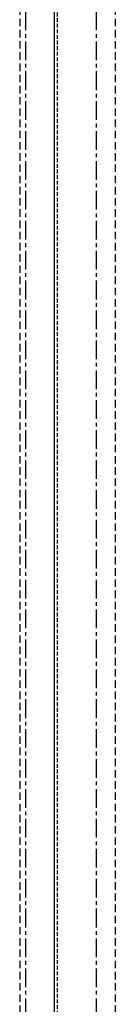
# Model space of a CAD drawing. Extents: x 41755 to 123924, y -112333 to 86187.
# Tile 177 of 256: x 100502 to 100820, y -14776 to -11484. Entities that reach past the tile are written whole.
import ezdxf

# ---------------------------------------------------------------- set-up
doc = ezdxf.new("R2010")
doc.units = 0
doc.header["$LTSCALE"] = 50
doc.linetypes.add('CENTER', pattern=[2, 1.25, -0.25, 0.25, -0.25])
doc.linetypes.add('DASHED', pattern=[0.75, 0.5, -0.25])
for name, color, linetype in [('Ins-co', 2, 'CONTINUOUS'), ('Os-osie glowne', 1, 'CENTER'), ('W-idok pod', 5, 'DASHED')]:
    doc.layers.add(name, color=color, linetype=linetype)

msp = doc.modelspace()

# ---------------------------------------------------------------- linework, layer by layer
at = {"layer": 'Ins-co'}
msp.add_line((100616.466, -10328.449), (100616.466, -15883.124), dxfattribs=at)
at = {"layer": 'Ins-co', "linetype": 'DASHED', "ltscale": 0.5}
msp.add_line((100626.466, -10316.139), (100626.466, -15883.124), dxfattribs=at)
at = {"layer": 'Os-osie glowne'}
for points in [[(100520.966, -9956.124), (100520.966, -17560.331)], [(100755.966, -9956.124), (100755.966, -16723.124)]]:
    msp.add_lwpolyline(points, dxfattribs=at)
at = {"layer": 'W-idok pod'}
for points in [[(100501.966, -10467.641), (100501.966, -16212.607)], [(100819.966, -10467.641), (100819.966, -16212.607)]]:
    msp.add_lwpolyline(points, dxfattribs=at)

doc.saveas('drawing.dxf')
